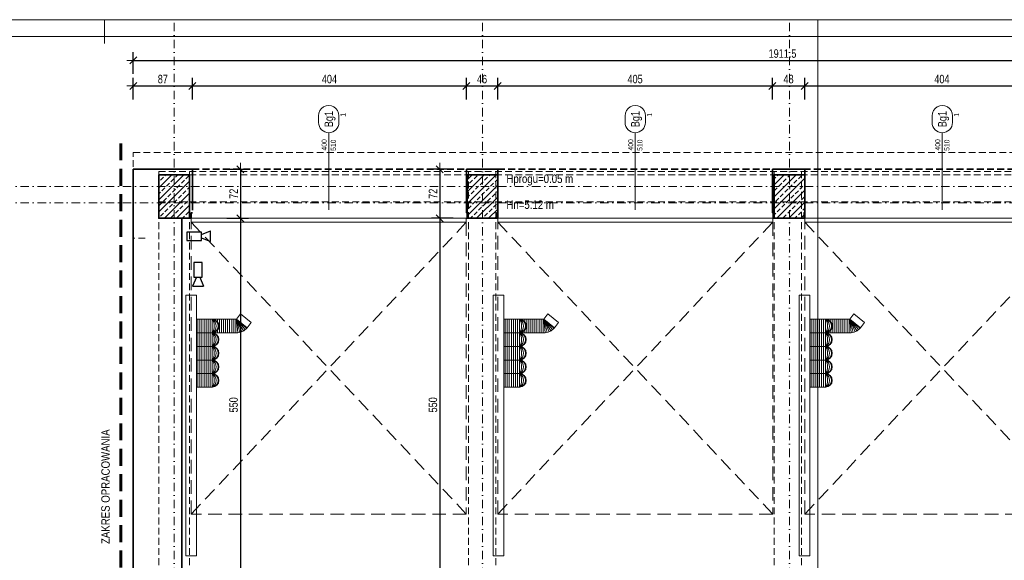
# Model space of a CAD drawing. Header units: millimetres. Extents: x 4946 to 18537, y -10559 to 785.
# Tile 34 of 74: x 5871 to 7321, y -11 to 785. Entities that reach past the tile are written whole.
import ezdxf
from ezdxf.enums import TextEntityAlignment as Align

# ---------------------------------------------------------------- set-up
doc = ezdxf.new("R2010")
doc.units = ezdxf.units.MM
for name, pattern in [('DASHDOT', [1, 0.5, -0.25, 0, -0.25]), ('DASHED', [0.75, 0.5, -0.25]), ('DASHEDX2', [1.5, 1, -0.5])]:
    doc.linetypes.add(name, pattern=pattern)
doc.layers.add('BA_pom', color=6, linetype='Continuous', lineweight=18, plot=False)
doc.layers.add('PG_POMOCNICZNE', color=6, linetype='Continuous', lineweight=18, plot=False)
for name, color, linetype, lineweight in [('BA_sym', 7, 'Continuous', 18), ('BA_txc', 1, 'Continuous', 18), ('BA_txs', 2, 'Continuous', 18), ('M_Ramki do druku', 7, 'Continuous', 18), ('M_Ramki markery', 1, 'Continuous', 18), ('M_Ramki rysunków', 2, 'Continuous', 18), ('PG_BRAMY', 1, 'DASHEDX2', 18), ('PG_KONSTRUKCJA', 5, 'Continuous', 35), ('PG_OSIE', 1, 'DASHDOT', 18), ('PG_PODCIĄGI', 1, 'DASHED', 18), ('PG_PRZERYWANE_ŚREDNIE', 1, 'DASHEDX2', 18), ('PG_SZRAF', 1, 'Continuous', 18), ('PG_WIDOKOWE_CIENKIE', 1, 'Continuous', 18), ('PG_WYMIARY', 1, 'Continuous', 18), ('PG_WYPOSAŻENIE', 1, 'Continuous', 18), ('PG_ŚCIANY_SŁUPY', 4, 'Continuous', 35), ('Wyposażenie', 134, 'Continuous', 18)]:
    doc.layers.add(name, color=color, linetype=linetype, lineweight=lineweight)
doc.styles.add('BIKTS', font='bikromsw.shx', dxfattribs={"width": 0.85})
doc.styles.add('BIKWYM', font='BIKROMSW.SHX', dxfattribs={"width": 0.8})
doc.dimstyles.new('BA_KR_50', dxfattribs={"dimscale": 0.5, "dimtxt": 25, "dimasz": 1.666667, "dimexe": 24, "dimexo": 0, "dimgap": 0, "dimtad": 0, "dimdec": 1, "dimrnd": 0.5, "dimzin": 9, "dimdsep": 46, "dimtxsty": 'BIKWYM', "dimblk": 'WYM-KR', "dimcen": 0, "dimdle": 20, "dimclrd": 256, "dimclre": 256, "dimclrt": 7, "dimadec": 0, "dimazin": 0, "dimtfac": 0.033333, "dimtdec": 1, "dimtmove": 0, "dimatfit": 3, "dimldrblk": 'WYM-KR', "dimfxl": 40, "dimfxlon": 1, "dimtvp": 0.8, "dimtolj": 1, "dimarcsym": 0})

# ---------------------------------------------------------------- blocks, each defined once
blk = doc.blocks.new('brama')
at = {"layer": 'PG_BRAMY', "linetype": 'Continuous'}
for p, q in [((4191.2, 391.2), (4596.2, 391.2)), ((4191.2, 391.2), (4191.2, 385.2)), ((4191.2, 385.2), (4596.2, 385.2)), ((4596.2, 391.2), (4596.2, 385.2))]:
    blk.add_line(p, q, dxfattribs=at)
at = {"layer": 'PG_BRAMY', "ltscale": 20}
for p, q in [((4191.2, -44.8), (4596.2, 385.2)), ((4191.2, 385.2), (4596.2, -44.8))]:
    blk.add_line(p, q, dxfattribs=at)
blk.add_lwpolyline([(4191.2, 385.2), (4596.2, 385.2), (4596.2, -44.8), (4191.2, -44.8)], close=True, dxfattribs=at)
blk = doc.blocks.new('symdrz')
blk.add_lwpolyline([(-10, -30, -1), (-10, 30), (10, 30, -1), (10, -30)], format="xyb", close=True)
at = {"style": 'BIKTS', "width": 0.8}
blk.add_attdef('SZERDRZ', text='', height=25, dxfattribs=at).set_placement((77.1, 8.8), align=Align.CENTER)
blk.add_attdef('SYMDRZ', text='', height=25, dxfattribs=at).set_placement((0, 0), align=Align.MIDDLE)
blk.add_attdef('WYSDRZ', text='', height=25, dxfattribs=at).set_placement((77.1, -9.5), align=Align.TOP_CENTER)
blk = doc.blocks.new('A$C558C0175')
at = {"layer": 'PG_SZRAF'}
h = blk.add_hatch(dxfattribs=at)
h.set_pattern_fill('ANSI33', color=256, scale=50)
h.set_pattern_definition([(45, (339.872, -19.246), (-8.83883, 8.83883), []), (45, (348.711, -19.246), (-8.83883, 8.83883), [6.25, -3.125])])
h.paths.add_polyline_path([(-45, 64), (0, 64), (0, 0), (-45, 0)])
at = {"layer": 'PG_KONSTRUKCJA'}
blk.add_lwpolyline([(-45, 64), (0, 64), (0, 0), (-45, 0)], close=True, dxfattribs=at)
blk = doc.blocks.new('A$C0fd6651b')
at = {"layer": 'PG_WYPOSAŻENIE', "color": 18, "lineweight": 30, "true_color": 0x000000}
for p, q in [((5.4, 13.5), (0, 0)), ((0, 0), (15.8, 0)), ((10.4, 13.5), (15.8, 0))]:
    blk.add_line(p, q, dxfattribs=at)
blk.add_lwpolyline([(1.8, 34.8), (1.8, 13.5), (14, 13.5), (14, 34.8)], close=True, dxfattribs=at)
blk = doc.blocks.new('A$C0f2c6892')
at = {"layer": 'PG_WIDOKOWE_CIENKIE', "color": 18, "lineweight": 30, "rotation": 90}
blk.add_blockref('A$C0fd6651b', (94.2, -104.5), dxfattribs=at)
at = {"layer": 'PG_WIDOKOWE_CIENKIE', "color": 18, "lineweight": 30}
blk.add_blockref('A$C0fd6651b', (67.9, -170.2), dxfattribs=at)
blk = doc.blocks.new('WYM-KR')
at = {"linetype": 'ByBlock'}
blk.add_line((11.52, 0), (-11.52, 0), dxfattribs=at)
at = {"color": 7, "linetype": 'ByBlock'}
blk.add_line((6.24, 6.24), (-6.24, -6.24), dxfattribs=at)
blk = doc.blocks.new('*D272')
at = {"layer": 'Defpoints', "color": 0, "transparency": 16777216}
for p in [(6125.5, 687.6), (6038.5, 564.7), (6125.5, 564.7)]:
    blk.add_point(p, dxfattribs=at)
at = {"layer": 'PG_WYMIARY', "lineweight": -2, "transparency": 16777216}
for p, q in [((6038.5, 667.6), (6038.5, 699.6)), ((6125.5, 667.6), (6125.5, 699.6)), ((6039.4, 687.6), (6124.7, 687.6))]:
    blk.add_line(p, q, dxfattribs=at)
at = {"layer": 'PG_WYMIARY', "lineweight": -2, "transparency": 16777216, "xscale": 0.8333333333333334, "yscale": 0.8333333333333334, "zscale": 0.8333333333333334, "rotation": 180}
blk.add_blockref('WYM-KR', (6038.5, 687.6), dxfattribs=at)
at = {"layer": 'PG_WYMIARY', "lineweight": -2, "transparency": 16777216, "xscale": 0.8333333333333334, "yscale": 0.8333333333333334, "zscale": 0.8333333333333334}
blk.add_blockref('WYM-KR', (6125.5, 687.6), dxfattribs=at)
at = {"layer": 'PG_WYMIARY', "color": 7, "lineweight": 18, "transparency": 16777216, "insert": (6082, 697.6), "char_height": 12.5, "attachment_point": 5, "style": 'BIKWYM'}
blk.add_mtext('\\A1;87', dxfattribs=at)
blk = doc.blocks.new('*D273')
at = {"layer": 'Defpoints', "color": 0, "transparency": 16777216}
for p in [(6529, 687.6), (6125.5, 564.7), (6529, 564.7)]:
    blk.add_point(p, dxfattribs=at)
at = {"layer": 'PG_WYMIARY', "lineweight": -2, "transparency": 16777216}
for p, q in [((6125.5, 667.6), (6125.5, 699.6)), ((6529, 667.6), (6529, 699.6)), ((6126.4, 687.6), (6528.2, 687.6))]:
    blk.add_line(p, q, dxfattribs=at)
at = {"layer": 'PG_WYMIARY', "lineweight": -2, "transparency": 16777216, "xscale": 0.8333333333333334, "yscale": 0.8333333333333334, "zscale": 0.8333333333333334, "rotation": 180}
blk.add_blockref('WYM-KR', (6125.5, 687.6), dxfattribs=at)
at = {"layer": 'PG_WYMIARY', "lineweight": -2, "transparency": 16777216, "xscale": 0.8333333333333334, "yscale": 0.8333333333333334, "zscale": 0.8333333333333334}
blk.add_blockref('WYM-KR', (6529, 687.6), dxfattribs=at)
at = {"layer": 'PG_WYMIARY', "color": 7, "lineweight": 18, "transparency": 16777216, "insert": (6327.3, 697.6), "char_height": 12.5, "attachment_point": 5, "style": 'BIKWYM'}
blk.add_mtext('\\A1;404', dxfattribs=at)
blk = doc.blocks.new('*D274')
at = {"layer": 'Defpoints', "color": 0, "transparency": 16777216}
for p in [(6575, 687.6), (6529, 564.7), (6575, 564.7)]:
    blk.add_point(p, dxfattribs=at)
at = {"layer": 'PG_WYMIARY', "lineweight": -2, "transparency": 16777216}
for p, q in [((6529, 667.6), (6529, 699.6)), ((6575, 667.6), (6575, 699.6)), ((6529.9, 687.6), (6574.2, 687.6))]:
    blk.add_line(p, q, dxfattribs=at)
at = {"layer": 'PG_WYMIARY', "lineweight": -2, "transparency": 16777216, "xscale": 0.8333333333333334, "yscale": 0.8333333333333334, "zscale": 0.8333333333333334, "rotation": 180}
blk.add_blockref('WYM-KR', (6529, 687.6), dxfattribs=at)
at = {"layer": 'PG_WYMIARY', "lineweight": -2, "transparency": 16777216, "xscale": 0.8333333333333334, "yscale": 0.8333333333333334, "zscale": 0.8333333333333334}
blk.add_blockref('WYM-KR', (6575, 687.6), dxfattribs=at)
at = {"layer": 'PG_WYMIARY', "color": 7, "lineweight": 18, "transparency": 16777216, "insert": (6552, 697.6), "char_height": 12.5, "attachment_point": 5, "style": 'BIKWYM'}
blk.add_mtext('\\A1;46', dxfattribs=at)
blk = doc.blocks.new('*D275')
at = {"layer": 'Defpoints', "color": 0, "transparency": 16777216}
for p in [(6979.5, 687.6), (6575, 564.7), (6979.5, 564.7)]:
    blk.add_point(p, dxfattribs=at)
at = {"layer": 'PG_WYMIARY', "lineweight": -2, "transparency": 16777216}
for p, q in [((6575, 667.6), (6575, 699.6)), ((6979.5, 667.6), (6979.5, 699.6)), ((6575.9, 687.6), (6978.7, 687.6))]:
    blk.add_line(p, q, dxfattribs=at)
at = {"layer": 'PG_WYMIARY', "lineweight": -2, "transparency": 16777216, "xscale": 0.8333333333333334, "yscale": 0.8333333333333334, "zscale": 0.8333333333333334, "rotation": 180}
blk.add_blockref('WYM-KR', (6575, 687.6), dxfattribs=at)
at = {"layer": 'PG_WYMIARY', "lineweight": -2, "transparency": 16777216, "xscale": 0.8333333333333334, "yscale": 0.8333333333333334, "zscale": 0.8333333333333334}
blk.add_blockref('WYM-KR', (6979.5, 687.6), dxfattribs=at)
at = {"layer": 'PG_WYMIARY', "color": 7, "lineweight": 18, "transparency": 16777216, "insert": (6777.3, 697.6), "char_height": 12.5, "attachment_point": 5, "style": 'BIKWYM'}
blk.add_mtext('\\A1;405', dxfattribs=at)
blk = doc.blocks.new('*D276')
at = {"layer": 'Defpoints', "color": 0, "transparency": 16777216}
for p in [(7027, 687.6), (6979.5, 564.7), (7027, 564.7)]:
    blk.add_point(p, dxfattribs=at)
at = {"layer": 'PG_WYMIARY', "lineweight": -2, "transparency": 16777216}
for p, q in [((6979.5, 667.6), (6979.5, 699.6)), ((7027, 667.6), (7027, 699.6)), ((6980.4, 687.6), (7026.2, 687.6))]:
    blk.add_line(p, q, dxfattribs=at)
at = {"layer": 'PG_WYMIARY', "lineweight": -2, "transparency": 16777216, "xscale": 0.8333333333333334, "yscale": 0.8333333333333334, "zscale": 0.8333333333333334, "rotation": 180}
blk.add_blockref('WYM-KR', (6979.5, 687.6), dxfattribs=at)
at = {"layer": 'PG_WYMIARY', "lineweight": -2, "transparency": 16777216, "xscale": 0.8333333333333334, "yscale": 0.8333333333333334, "zscale": 0.8333333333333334}
blk.add_blockref('WYM-KR', (7027, 687.6), dxfattribs=at)
at = {"layer": 'PG_WYMIARY', "color": 7, "lineweight": 18, "transparency": 16777216, "insert": (7003.3, 697.6), "char_height": 12.5, "attachment_point": 5, "style": 'BIKWYM'}
blk.add_mtext('\\A1;48', dxfattribs=at)
blk = doc.blocks.new('*D277')
at = {"layer": 'Defpoints', "color": 0, "transparency": 16777216}
for p in [(7431, 687.6), (7027, 564.7), (7431, 564.7)]:
    blk.add_point(p, dxfattribs=at)
at = {"layer": 'PG_WYMIARY', "lineweight": -2, "transparency": 16777216}
for p, q in [((7027, 667.6), (7027, 699.6)), ((7431, 667.6), (7431, 699.6)), ((7027.9, 687.6), (7430.2, 687.6))]:
    blk.add_line(p, q, dxfattribs=at)
at = {"layer": 'PG_WYMIARY', "lineweight": -2, "transparency": 16777216, "xscale": 0.8333333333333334, "yscale": 0.8333333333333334, "zscale": 0.8333333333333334, "rotation": 180}
blk.add_blockref('WYM-KR', (7027, 687.6), dxfattribs=at)
at = {"layer": 'PG_WYMIARY', "lineweight": -2, "transparency": 16777216, "xscale": 0.8333333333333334, "yscale": 0.8333333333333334, "zscale": 0.8333333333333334}
blk.add_blockref('WYM-KR', (7431, 687.6), dxfattribs=at)
at = {"layer": 'PG_WYMIARY', "color": 7, "lineweight": 18, "transparency": 16777216, "insert": (7229, 697.6), "char_height": 12.5, "attachment_point": 5, "style": 'BIKWYM'}
blk.add_mtext('\\A1;404', dxfattribs=at)
blk = doc.blocks.new('*D280')
at = {"layer": 'Defpoints', "color": 0, "transparency": 16777216}
for p in [(7950, 725.2), (6038.5, 564.7), (7950, 564.7)]:
    blk.add_point(p, dxfattribs=at)
at = {"layer": 'PG_WYMIARY', "lineweight": -2, "transparency": 16777216}
for p, q in [((6038.5, 705.2), (6038.5, 737.2)), ((6039.4, 725.2), (7949.2, 725.2)), ((7950, 705.2), (7950, 737.2))]:
    blk.add_line(p, q, dxfattribs=at)
at = {"layer": 'PG_WYMIARY', "lineweight": -2, "transparency": 16777216, "xscale": 0.8333333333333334, "yscale": 0.8333333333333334, "zscale": 0.8333333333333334, "rotation": 180}
blk.add_blockref('WYM-KR', (6038.5, 725.2), dxfattribs=at)
at = {"layer": 'PG_WYMIARY', "lineweight": -2, "transparency": 16777216, "xscale": 0.8333333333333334, "yscale": 0.8333333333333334, "zscale": 0.8333333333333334}
blk.add_blockref('WYM-KR', (7950, 725.2), dxfattribs=at)
at = {"layer": 'PG_WYMIARY', "color": 7, "lineweight": 18, "transparency": 16777216, "insert": (6994.3, 735.2), "char_height": 12.5, "attachment_point": 5, "style": 'BIKWYM'}
blk.add_mtext('\\A1;1911.5', dxfattribs=at)
blk = doc.blocks.new('*D319')
at = {"layer": 'Defpoints', "color": 0, "transparency": 16777216}
for p in [(6529, 564.7), (6489.7, 492.7), (6528.8, 492.7)]:
    blk.add_point(p, dxfattribs=at)
at = {"layer": 'PG_WYMIARY', "lineweight": -2, "transparency": 16777216}
for p, q in [((6509.7, 564.7), (6477.7, 564.7)), ((6489.7, 563.9), (6489.7, 493.5)), ((6509.7, 492.7), (6477.7, 492.7))]:
    blk.add_line(p, q, dxfattribs=at)
at = {"layer": 'PG_WYMIARY', "lineweight": -2, "transparency": 16777216, "xscale": 0.8333333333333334, "yscale": 0.8333333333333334, "zscale": 0.8333333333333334}
for p, rotation in [((6489.7, 564.7), 90), ((6489.7, 492.7), 270)]:
    blk.add_blockref('WYM-KR', p, dxfattribs=dict(at, rotation=rotation))
at = {"layer": 'PG_WYMIARY', "color": 7, "transparency": 16777216, "insert": (6479.7, 528.7), "char_height": 12.5, "attachment_point": 5, "rotation": 90, "style": 'BIKWYM'}
blk.add_mtext('\\A1;72', dxfattribs=at)
blk = doc.blocks.new('*D320')
at = {"layer": 'Defpoints', "color": 0, "transparency": 16777216}
for p in [(6528.8, 492.7), (6489.7, -57.3), (6532, -57.3)]:
    blk.add_point(p, dxfattribs=at)
at = {"layer": 'PG_WYMIARY', "lineweight": -2, "transparency": 16777216}
for p, q in [((6509.7, 492.7), (6477.7, 492.7)), ((6489.7, 491.9), (6489.7, -56.5)), ((6509.7, -57.3), (6477.7, -57.3))]:
    blk.add_line(p, q, dxfattribs=at)
at = {"layer": 'PG_WYMIARY', "lineweight": -2, "transparency": 16777216, "xscale": 0.8333333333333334, "yscale": 0.8333333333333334, "zscale": 0.8333333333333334}
for p, rotation in [((6489.7, 492.7), 90), ((6489.7, -57.3), 270)]:
    blk.add_blockref('WYM-KR', p, dxfattribs=dict(at, rotation=rotation))
at = {"layer": 'PG_WYMIARY', "color": 7, "transparency": 16777216, "insert": (6479.7, 217.7), "char_height": 12.5, "attachment_point": 5, "rotation": 90, "style": 'BIKWYM'}
blk.add_mtext('\\A1;550', dxfattribs=at)
blk = doc.blocks.new('*D337')
at = {"layer": 'Defpoints', "color": 0, "transparency": 16777216}
for p in [(6117.8, 564.7), (6116, 492.7), (6196.2, 492.7)]:
    blk.add_point(p, dxfattribs=at)
at = {"layer": 'PG_WYMIARY', "lineweight": -2, "transparency": 16777216}
for p, q in [((6176.2, 564.7), (6208.2, 564.7)), ((6196.2, 563.9), (6196.2, 493.5)), ((6176.2, 492.7), (6208.2, 492.7))]:
    blk.add_line(p, q, dxfattribs=at)
at = {"layer": 'PG_WYMIARY', "lineweight": -2, "transparency": 16777216, "xscale": 0.8333333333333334, "yscale": 0.8333333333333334, "zscale": 0.8333333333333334}
for p, rotation in [((6196.2, 564.7), 90), ((6196.2, 492.7), 270)]:
    blk.add_blockref('WYM-KR', p, dxfattribs=dict(at, rotation=rotation))
at = {"layer": 'PG_WYMIARY', "color": 7, "transparency": 16777216, "insert": (6186.2, 528.7), "char_height": 12.5, "attachment_point": 5, "rotation": 90, "style": 'BIKWYM'}
blk.add_mtext('\\A1;72', dxfattribs=at)
blk = doc.blocks.new('*D338')
at = {"layer": 'Defpoints', "color": 0, "transparency": 16777216}
for p in [(6116, 492.7), (6113.3, -57.3), (6196.2, -57.3)]:
    blk.add_point(p, dxfattribs=at)
at = {"layer": 'PG_WYMIARY', "lineweight": -2, "transparency": 16777216}
for p, q in [((6176.2, 492.7), (6208.2, 492.7)), ((6196.2, 491.9), (6196.2, -56.5)), ((6176.2, -57.3), (6208.2, -57.3))]:
    blk.add_line(p, q, dxfattribs=at)
at = {"layer": 'PG_WYMIARY', "lineweight": -2, "transparency": 16777216, "xscale": 0.8333333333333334, "yscale": 0.8333333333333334, "zscale": 0.8333333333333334}
for p, rotation in [((6196.2, 492.7), 90), ((6196.2, -57.3), 270)]:
    blk.add_blockref('WYM-KR', p, dxfattribs=dict(at, rotation=rotation))
at = {"layer": 'PG_WYMIARY', "color": 7, "transparency": 16777216, "insert": (6186.2, 217.7), "char_height": 12.5, "attachment_point": 5, "rotation": 90, "style": 'BIKWYM'}
blk.add_mtext('\\A1;550', dxfattribs=at)
blk = doc.blocks.new('*U352')
at = {"layer": 'M_Ramki do druku'}
blk.add_line((210, 594), (210, 589), dxfattribs=at)
at = {"layer": 'M_Ramki markery'}
blk.add_line((210, 589), (210, 587), dxfattribs=at)
at = {"layer": 'M_Ramki rysunków'}
blk.add_lwpolyline([(30, 5), (30, 589), (835, 589), (835, 5)], close=True, dxfattribs=at)

msp = doc.modelspace()

# ---------------------------------------------------------------- linework, layer by layer
at = {"layer": 'BA_sym', "color": 18, "true_color": 0x000000}
for p, q in [((6326.3, 552.7), (6326.3, 618.68)), ((6326.3, 552.7), (6326.3, 616.15)), ((6777.55, 552.7), (6777.55, 618.68)), ((6777.55, 552.7), (6777.55, 616.15)), ((7229.55, 552.7), (7229.55, 618.68)), ((7229.55, 552.7), (7229.55, 616.15)), ((6326.3, 597.48), (6326.3, 505.1)), ((6777.55, 597.48), (6777.55, 505.1)), ((7229.55, 597.48), (7229.55, 505.1))]:
    msp.add_line(p, q, dxfattribs=at)
at = {"layer": 'Defpoints', "color": 6, "lineweight": 18}
for points in [[(4946.25, 785.16), (7046.25, 785.16), (7046.25, -699.84), (4946.25, -699.84)], [(7046.25, 785.16), (9146.25, 785.16), (9146.25, -699.84), (7046.25, -699.84)]]:
    msp.add_lwpolyline(points, close=True, dxfattribs=at)
at = {"layer": 'PG_OSIE', "color": 18, "ltscale": 25, "true_color": 0x000000}
for points in [[(6098.55, 780.75), (6098.55, -2070.06)], [(6552.55, 780.75), (6552.55, -2070.06)], [(7004.55, 780.75), (7004.55, -2070.06)], [(5847.38, 539.19), (8127.62, 539.19)], [(5847.38, 515.19), (8127.62, 515.19)]]:
    msp.add_lwpolyline(points, dxfattribs=at)
at = {"layer": 'PG_PODCIĄGI', "color": 18, "ltscale": 20, "true_color": 0x000000}
for points in [[(6056.05, 463.19), (6038.55, 463.19), (6038.55, 589.69), (7950.05, 589.69), (7950.05, 463.19)], [(6076.05, 561.69), (7930.05, 561.69)], [(6076.05, 561.69), (6076.05, -1912.31)], [(6076.05, 556.69), (7930.05, 556.69)], [(6121.05, 561.69), (6121.05, -1912.31)], [(6532.05, 561.69), (6532.05, -97.31)], [(6572.05, 561.69), (6572.05, -97.31)], [(6982.05, 561.69), (6982.05, -697.31)], [(7022.05, 561.69), (7022.05, -697.31)], [(6076.05, 516.69), (7930.05, 516.69)], [(7930.05, 492.69), (6076.05, 492.69)]]:
    msp.add_lwpolyline(points, dxfattribs=at)
at = {"layer": 'PG_POMOCNICZNE'}
for points in [[(6110.05, 492.69), (7894.55, 492.69)], [(7894.55, -1848.31), (6084.55, -1848.31), (6084.55, -1297.31), (6121.05, -1297.31), (6121.05, -1257.31), (6084.55, -1257.31), (6084.55, -697.31), (6121.05, -697.31), (6121.05, -657.31), (6084.55, -657.31), (6084.55, -376.31), (6110.05, -376.31), (6110.05, -97.31), (6121.05, -97.31), (6121.05, -57.31), (6110.05, -57.31), (6110.05, 391.19)]]:
    msp.add_lwpolyline(points, dxfattribs=at)
at = {"layer": 'PG_PRZERYWANE_ŚREDNIE', "color": 18, "lineweight": 60, "ltscale": 25, "true_color": 0x000000}
msp.add_lwpolyline([(6020.21, 602.96), (6020.21, -395.05), (6033.45, -395.05), (6033.45, -1978.41)], dxfattribs=at)
at = {"layer": 'PG_ŚCIANY_SŁUPY', "color": 18, "true_color": 0x000000}
for points in [[(6125.55, 504.69), (6125.55, 564.69), (6038.55, 564.69)], [(6038.55, 564.69), (6038.55, -376.31)], [(6529.05, 564.69), (6529.05, 500.69), (6530.05, 500.69), (6530.05, 492.69), (6574.05, 492.69), (6574.05, 500.69), (6575.05, 500.69), (6575.05, 564.69), (6529.05, 564.69)], [(6979.55, 564.69), (6979.55, 500.69), (6980.55, 500.69), (6980.55, 492.69), (7026.05, 492.69), (7026.05, 500.69), (7027.05, 500.69), (7027.05, 564.69), (6979.55, 564.69)], [(6059.55, -376.31), (6080.05, -376.31), (6110.05, -376.31), (6110.05, -97.31), (6121.05, -97.31), (6121.05, -57.31), (6110.05, -57.31), (6110.05, 492.69), (6123.8, 492.69), (6123.8, 500.69), (6125.55, 500.69)]]:
    msp.add_lwpolyline(points, dxfattribs=at)
at = {"layer": 'PG_ŚCIANY_SŁUPY', "color": 18, "linetype": 'DASHED', "ltscale": 20, "true_color": 0x000000}
msp.add_lwpolyline([(6125.55, 564.69), (7878.55, 564.69)], dxfattribs=at)
at = {"layer": 'Wyposażenie', "color": 18, "lineweight": 15, "true_color": 0x000000}
for p, q in [((6131.79, 379.23), (6115.79, 379.23)), ((6115.79, 379.23), (6115.79, -4.73)), ((6131.79, 379.23), (6131.79, -4.73)), ((6584.25, 379.23), (6568.25, 379.23)), ((6568.25, 379.23), (6568.25, -4.73)), ((6584.25, 379.23), (6584.25, -4.73)), ((7034.7, 379.23), (7018.7, 379.23)), ((7018.7, 379.23), (7018.7, -4.73)), ((7034.7, 379.23), (7034.7, -4.73)), ((6190.37, 343.78), (6196.55, 351.64)), ((6196.55, 351.64), (6212.28, 339.28)), ((6642.84, 343.78), (6649.02, 351.64)), ((6649.02, 351.64), (6664.74, 339.28)), ((7093.29, 343.78), (7099.46, 351.64)), ((7099.46, 351.64), (7115.19, 339.28)), ((6154.67, 343.78), (6131.79, 343.78)), ((6133.67, 243.78), (6133.67, 343.78)), ((6136.67, 243.78), (6136.67, 343.78)), ((6139.67, 243.78), (6139.67, 343.78)), ((6142.67, 243.78), (6142.67, 343.78)), ((6145.67, 243.78), (6145.67, 343.78)), ((6148.67, 243.78), (6148.67, 343.78)), ((6151.67, 243.78), (6151.67, 343.78)), ((6154.67, 243.78), (6154.67, 343.78)), ((6154.67, 343.78), (6190.37, 343.78)), ((6159.37, 342.6), (6159.37, 343.78)), ((6162.37, 340.16), (6162.37, 343.78)), ((6165.37, 323.78), (6165.37, 343.78)), ((6168.37, 323.78), (6168.37, 343.78)), ((6168.37, 323.78), (6168.37, 343.78)), ((6171.37, 323.78), (6171.37, 343.78)), ((6174.37, 323.78), (6174.37, 343.78)), ((6177.37, 323.78), (6177.37, 343.78)), ((6180.37, 323.78), (6180.37, 343.78)), ((6183.37, 323.78), (6183.37, 343.78)), ((6186.37, 323.78), (6186.37, 343.78)), ((6189.37, 323.78), (6189.37, 343.78)), ((6190.37, 343.78), (6206.1, 331.42)), ((6192.37, 323.88), (6190.37, 343.78)), ((6195.32, 324.4), (6190.37, 343.78)), ((6198.17, 325.36), (6190.37, 343.78)), ((6200.83, 326.73), (6190.37, 343.78)), ((6203.27, 328.49), (6190.37, 343.78)), ((6205.41, 330.59), (6190.37, 343.78)), ((6212.28, 339.28), (6206.1, 331.42)), ((6607.14, 343.78), (6584.25, 343.78)), ((6586.14, 243.78), (6586.14, 343.78)), ((6589.14, 243.78), (6589.14, 343.78)), ((6592.14, 243.78), (6592.14, 343.78)), ((6595.14, 243.78), (6595.14, 343.78)), ((6598.14, 243.78), (6598.14, 343.78)), ((6601.14, 243.78), (6601.14, 343.78)), ((6604.14, 243.78), (6604.14, 343.78)), ((6607.14, 243.78), (6607.14, 343.78)), ((6607.14, 343.78), (6642.84, 343.78)), ((6611.84, 342.6), (6611.84, 343.78)), ((6614.84, 340.16), (6614.84, 343.78)), ((6617.84, 323.78), (6617.84, 343.78)), ((6620.84, 323.78), (6620.84, 343.78)), ((6620.84, 323.78), (6620.84, 343.78)), ((6623.84, 323.78), (6623.84, 343.78)), ((6626.84, 323.78), (6626.84, 343.78)), ((6629.84, 323.78), (6629.84, 343.78)), ((6632.84, 323.78), (6632.84, 343.78)), ((6635.84, 323.78), (6635.84, 343.78)), ((6638.84, 323.78), (6638.84, 343.78)), ((6641.84, 323.78), (6641.84, 343.78)), ((6642.84, 343.78), (6658.57, 331.42)), ((6644.84, 323.88), (6642.84, 343.78)), ((6647.79, 324.4), (6642.84, 343.78)), ((6650.63, 325.36), (6642.84, 343.78)), ((6653.3, 326.73), (6642.84, 343.78)), ((6655.73, 328.49), (6642.84, 343.78)), ((6657.88, 330.59), (6642.84, 343.78)), ((6664.74, 339.28), (6658.57, 331.42)), ((7057.58, 343.78), (7034.7, 343.78)), ((7036.58, 243.78), (7036.58, 343.78)), ((7039.58, 243.78), (7039.58, 343.78)), ((7042.58, 243.78), (7042.58, 343.78)), ((7045.58, 243.78), (7045.58, 343.78)), ((7048.58, 243.78), (7048.58, 343.78)), ((7051.58, 243.78), (7051.58, 343.78)), ((7054.58, 243.78), (7054.58, 343.78)), ((7057.58, 243.78), (7057.58, 343.78)), ((7057.58, 343.78), (7093.29, 343.78)), ((7062.29, 342.6), (7062.29, 343.78)), ((7065.29, 340.16), (7065.29, 343.78)), ((7068.29, 323.78), (7068.29, 343.78)), ((7071.29, 323.78), (7071.29, 343.78)), ((7071.29, 323.78), (7071.29, 343.78)), ((7074.29, 323.78), (7074.29, 343.78)), ((7077.29, 323.78), (7077.29, 343.78)), ((7080.29, 323.78), (7080.29, 343.78)), ((7083.29, 323.78), (7083.29, 343.78)), ((7086.29, 323.78), (7086.29, 343.78)), ((7089.29, 323.78), (7089.29, 343.78)), ((7092.29, 323.78), (7092.29, 343.78)), ((7093.29, 343.78), (7109.01, 331.42)), ((7095.28, 323.88), (7093.29, 343.78)), ((7098.24, 324.4), (7093.29, 343.78)), ((7101.08, 325.36), (7093.29, 343.78)), ((7103.75, 326.73), (7093.29, 343.78)), ((7106.18, 328.49), (7093.29, 343.78)), ((7108.32, 330.59), (7093.29, 343.78)), ((7115.19, 339.28), (7109.01, 331.42)), ((6154.67, 323.78), (6131.79, 323.78)), ((6154.67, 323.78), (6190.37, 323.78)), ((6159.37, 323.78), (6159.37, 324.95)), ((6162.37, 323.78), (6162.37, 327.4)), ((6607.14, 323.78), (6584.25, 323.78)), ((6607.14, 323.78), (6642.84, 323.78)), ((6611.84, 323.78), (6611.84, 324.95)), ((6614.84, 323.78), (6614.84, 327.4)), ((7057.58, 323.78), (7034.7, 323.78)), ((7057.58, 323.78), (7093.29, 323.78)), ((7062.29, 323.78), (7062.29, 324.95)), ((7065.29, 323.78), (7065.29, 327.4)), ((6154.67, 303.78), (6131.79, 303.78)), ((6607.14, 303.78), (6584.25, 303.78)), ((7057.58, 303.78), (7034.7, 303.78)), ((6154.67, 283.78), (6131.79, 283.78)), ((6607.14, 283.78), (6584.25, 283.78)), ((7057.58, 283.78), (7034.7, 283.78)), ((6154.67, 263.78), (6131.79, 263.78)), ((6607.14, 263.78), (6584.25, 263.78)), ((7057.58, 263.78), (7034.7, 263.78)), ((6154.67, 243.78), (6131.79, 243.78)), ((6607.14, 243.78), (6584.25, 243.78)), ((7057.58, 243.78), (7034.7, 243.78)), ((6131.79, -4.73), (6115.79, -4.73)), ((6584.25, -4.73), (6568.25, -4.73)), ((7034.7, -4.73), (7018.7, -4.73))]:
    msp.add_line(p, q, dxfattribs=at)
for centre, radius, start, end in [((6154.67, 333.78), 10, 270, 90), ((6153.61, 333.78), 10.06, 276.02558, 83.97442), ((6149.34, 333.78), 11.33, 298.07249, 61.92751), ((6139.5, 333.78), 18.17, 326.60151, 33.39849), ((6607.14, 333.78), 10, 270, 90), ((6606.08, 333.78), 10.06, 276.02558, 83.97442), ((6601.81, 333.78), 11.33, 298.07249, 61.92751), ((6591.97, 333.78), 18.17, 326.60151, 33.39849), ((7057.58, 333.78), 10, 270, 90), ((7056.53, 333.78), 10.06, 276.02558, 83.97442), ((7052.25, 333.78), 11.33, 298.07249, 61.92751), ((7042.42, 333.78), 18.17, 326.60151, 33.39849), ((6154.67, 313.78), 10, 270, 90), ((6153.61, 313.78), 10.06, 276.02558, 83.97442), ((6149.34, 313.78), 11.33, 298.07249, 61.92751), ((6139.5, 313.78), 18.17, 326.60151, 33.39849), ((6190.37, 343.78), 20, 270, 321.83888), ((6607.14, 313.78), 10, 270, 90), ((6606.08, 313.78), 10.06, 276.02558, 83.97442), ((6601.81, 313.78), 11.33, 298.07249, 61.92751), ((6591.97, 313.78), 18.17, 326.60151, 33.39849), ((6642.84, 343.78), 20, 270, 321.83888), ((7057.58, 313.78), 10, 270, 90), ((7056.53, 313.78), 10.06, 276.02558, 83.97442), ((7052.25, 313.78), 11.33, 298.07249, 61.92751), ((7042.42, 313.78), 18.17, 326.60151, 33.39849), ((7093.29, 343.78), 20, 270, 321.83888), ((6154.67, 293.78), 10, 270, 90), ((6153.61, 293.78), 10.06, 276.02558, 83.97442), ((6149.34, 293.78), 11.33, 298.07249, 61.92751), ((6139.5, 293.78), 18.17, 326.60151, 33.39849), ((6607.14, 293.78), 10, 270, 90), ((6606.08, 293.78), 10.06, 276.02558, 83.97442), ((6601.81, 293.78), 11.33, 298.07249, 61.92751), ((6591.97, 293.78), 18.17, 326.60151, 33.39849), ((7057.58, 293.78), 10, 270, 90), ((7056.53, 293.78), 10.06, 276.02558, 83.97442), ((7052.25, 293.78), 11.33, 298.07249, 61.92751), ((7042.42, 293.78), 18.17, 326.60151, 33.39849), ((6154.67, 273.78), 10, 270, 90), ((6153.61, 273.78), 10.06, 276.02558, 83.97442), ((6149.34, 273.78), 11.33, 298.07249, 61.92751), ((6139.5, 273.78), 18.17, 326.60151, 33.39849), ((6607.14, 273.78), 10, 270, 90), ((6606.08, 273.78), 10.06, 276.02558, 83.97442), ((6601.81, 273.78), 11.33, 298.07249, 61.92751), ((6591.97, 273.78), 18.17, 326.60151, 33.39849), ((7057.58, 273.78), 10, 270, 90), ((7056.53, 273.78), 10.06, 276.02558, 83.97442), ((7052.25, 273.78), 11.33, 298.07249, 61.92751), ((7042.42, 273.78), 18.17, 326.60151, 33.39849), ((6154.67, 253.78), 10, 270, 90), ((6153.61, 253.78), 10.06, 276.02558, 83.97442), ((6149.34, 253.78), 11.33, 298.07249, 61.92751), ((6139.5, 253.78), 18.17, 326.60151, 33.39849), ((6607.14, 253.78), 10, 270, 90), ((6606.08, 253.78), 10.06, 276.02558, 83.97442), ((6601.81, 253.78), 11.33, 298.07249, 61.92751), ((6591.97, 253.78), 18.17, 326.60151, 33.39849), ((7057.58, 253.78), 10, 270, 90), ((7056.53, 253.78), 10.06, 276.02558, 83.97442), ((7052.25, 253.78), 11.33, 298.07249, 61.92751), ((7042.42, 253.78), 18.17, 326.60151, 33.39849)]:
    msp.add_arc(centre, radius, start, end, dxfattribs=at)

# ---------------------------------------------------------------- block references
at = {"layer": 'BA_sym', "color": 18, "true_color": 0x000000}
ref = msp.add_blockref('symdrz', (6326.3, 638.68), dxfattribs=dict(at, xscale=0.5000000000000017, yscale=0.5000000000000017, zscale=0.5000000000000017, rotation=90.00000472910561))
ref.add_attrib('Symdrz', 'Bg1', dxfattribs={"height": 12.5, "rotation": 90, "style": 'BIKTS', "width": 0.8}).set_placement((6326.3, 638.68), align=Align.MIDDLE_CENTER)
ref.add_attrib('Szerdrz', '400', dxfattribs={"layer": 'BA_txc', "color": 7, "height": 7.5, "rotation": 90, "style": 'BIKTS', "width": 0.8}).set_placement((6319.55, 600.75), align=Align.MIDDLE_CENTER)
ref.add_attrib('Wysdrz', '510', dxfattribs={"layer": 'BA_txc', "color": 7, "height": 7.5, "rotation": 90, "style": 'BIKTS', "width": 0.8}).set_placement((6333.05, 600.19), align=Align.MIDDLE_CENTER)
ref.add_attrib('Sztuk', '1', (6351.05, 642.11), dxfattribs={"layer": 'BA_pom', "height": 7.5, "rotation": 90, "style": 'BIKTS', "width": 0.8})
ref = msp.add_blockref('symdrz', (6777.55, 638.68), dxfattribs=dict(at, xscale=0.5000000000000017, yscale=0.5000000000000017, zscale=0.5000000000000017, rotation=90.00000472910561))
ref.add_attrib('Symdrz', 'Bg1', dxfattribs={"height": 12.5, "rotation": 90, "style": 'BIKTS', "width": 0.8}).set_placement((6777.55, 638.68), align=Align.MIDDLE_CENTER)
ref.add_attrib('Szerdrz', '400', dxfattribs={"layer": 'BA_txc', "color": 7, "height": 7.5, "rotation": 90, "style": 'BIKTS', "width": 0.8}).set_placement((6770.8, 600.75), align=Align.MIDDLE_CENTER)
ref.add_attrib('Wysdrz', '510', dxfattribs={"layer": 'BA_txc', "color": 7, "height": 7.5, "rotation": 90, "style": 'BIKTS', "width": 0.8}).set_placement((6784.3, 600.19), align=Align.MIDDLE_CENTER)
ref.add_attrib('Sztuk', '1', (6802.3, 642.11), dxfattribs={"layer": 'BA_pom', "height": 7.5, "rotation": 90, "style": 'BIKTS', "width": 0.8})
ref = msp.add_blockref('symdrz', (7229.55, 638.68), dxfattribs=dict(at, xscale=0.5000000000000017, yscale=0.5000000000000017, zscale=0.5000000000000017, rotation=90.00000472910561))
ref.add_attrib('Symdrz', 'Bg1', dxfattribs={"height": 12.5, "rotation": 90, "style": 'BIKTS', "width": 0.8}).set_placement((7229.55, 638.68), align=Align.MIDDLE_CENTER)
ref.add_attrib('Szerdrz', '400', dxfattribs={"layer": 'BA_txc', "color": 7, "height": 7.5, "rotation": 90, "style": 'BIKTS', "width": 0.8}).set_placement((7222.8, 600.75), align=Align.MIDDLE_CENTER)
ref.add_attrib('Wysdrz', '510', dxfattribs={"layer": 'BA_txc', "color": 7, "height": 7.5, "rotation": 90, "style": 'BIKTS', "width": 0.8}).set_placement((7236.3, 600.19), align=Align.MIDDLE_CENTER)
ref.add_attrib('Sztuk', '1', (7254.3, 642.11), dxfattribs={"layer": 'BA_pom', "height": 7.5, "rotation": 90, "style": 'BIKTS', "width": 0.8})
at = {"layer": 'M_Ramki do druku', "xscale": 5, "yscale": 5, "zscale": 5}
msp.add_blockref('*U352', (4946.25, -2184.84), dxfattribs=at)
at = {"layer": 'PG_KONSTRUKCJA', "color": 18, "true_color": 0x000000}
for name, p in [('A$C558C0175', (6121.05, 492.69)), ('A$C558C0175', (6575.05, 492.69)), ('A$C558C0175', (7027.05, 492.69)), ('brama', (1932.63, 101.5)), ('brama', (2383.88, 101.5)), ('brama', (2835.88, 101.5))]:
    msp.add_blockref(name, p, dxfattribs=at)
at = {"layer": 'PG_WIDOKOWE_CIENKIE', "color": 18, "lineweight": 30, "true_color": 0x000000}
msp.add_blockref('A$C0f2c6892', (6058.05, 562.69), dxfattribs=at)

# ---------------------------------------------------------------- texts
at = {"layer": 'BA_txs', "color": 18, "true_color": 0x000000, "style": 'BIKTS', "width": 0.85}
for s, p in [('Hprogu=0.05 m', (6587.82, 544.56)), ('Hn=5.12 m', (6587.82, 506.42))]:
    msp.add_text(s, height=12.5, dxfattribs=at).set_placement(p)
msp.add_text('ZAKRES OPRACOWANIA', height=12.5, rotation=90, dxfattribs=at).set_placement((6003.91, 12.69))

# ---------------------------------------------------------------- dimensions: what is measured, and where the dimension line sits
at = {"layer": 'PG_WYMIARY', "color": 18, "lineweight": 18, "true_color": 0x000000}
dim = msp.add_linear_dim(base=(7950.05, 725.16), p1=(6038.55, 564.69), p2=(7950.05, 564.69), dimstyle='BA_KR_50', dxfattribs=at)
dim.commit()
dim.dimension.update_dxf_attribs({"geometry": '*D280', "text_midpoint": (6994.3, 735.16)})
for base, p1, p2, picture, middle in [((6125.55, 687.6), (6038.55, 564.69), (6125.55, 564.69), '*D272', (6082.05, 697.6)), ((6529.04753505, 687.59966766), (6125.54753505, 564.69493852), (6529.04753505, 564.69493852), '*D273', (6327.29753505, 697.59966766)), ((6575.05, 687.6), (6529.05, 564.69), (6575.05, 564.69), '*D274', (6552.05, 697.6)), ((6979.54754, 687.59967), (6575.04753, 564.69494), (6979.54754, 564.69494), '*D275', (6777.29753, 697.59967)), ((7027.04753505, 687.59966766), (6979.54753505, 564.69493852), (7027.04753505, 564.69493852), '*D276', (7003.29753505, 697.59966766)), ((7431.05, 687.6), (7027.05, 564.69), (7431.05, 564.69), '*D277', (7229.05, 697.6))]:
    dim = msp.add_linear_dim(base=base, p1=p1, p2=p2, dimstyle='BA_KR_50', override={"dimdec": 0, "dimrnd": 0}, dxfattribs=at)
    dim.commit()
    dim.dimension.update_dxf_attribs({"geometry": picture, "text_midpoint": middle})
at = {"layer": 'PG_WYMIARY'}
for base, p1, p2, picture, middle in [((6196.19, 492.69), (6117.79, 564.69), (6116.04, 492.69), '*D337', (6186.19, 528.69)), ((6489.67, 492.69), (6529.05, 564.69), (6528.8, 492.69), '*D319', (6479.67, 528.69)), ((6196.19, -57.31), (6116.04, 492.69), (6113.29, -57.31), '*D338', (6186.19, 217.69)), ((6489.67, -57.31), (6528.8, 492.69), (6532.05, -57.31), '*D320', (6479.67, 217.69))]:
    dim = msp.add_linear_dim(base=base, p1=p1, p2=p2, angle=90, dimstyle='BA_KR_50', override={"dimdec": 0, "dimrnd": 0, "dimtmove": 1}, dxfattribs=at)
    dim.commit()
    dim.dimension.update_dxf_attribs({"geometry": picture, "text_midpoint": middle})

doc.saveas('drawing.dxf')
